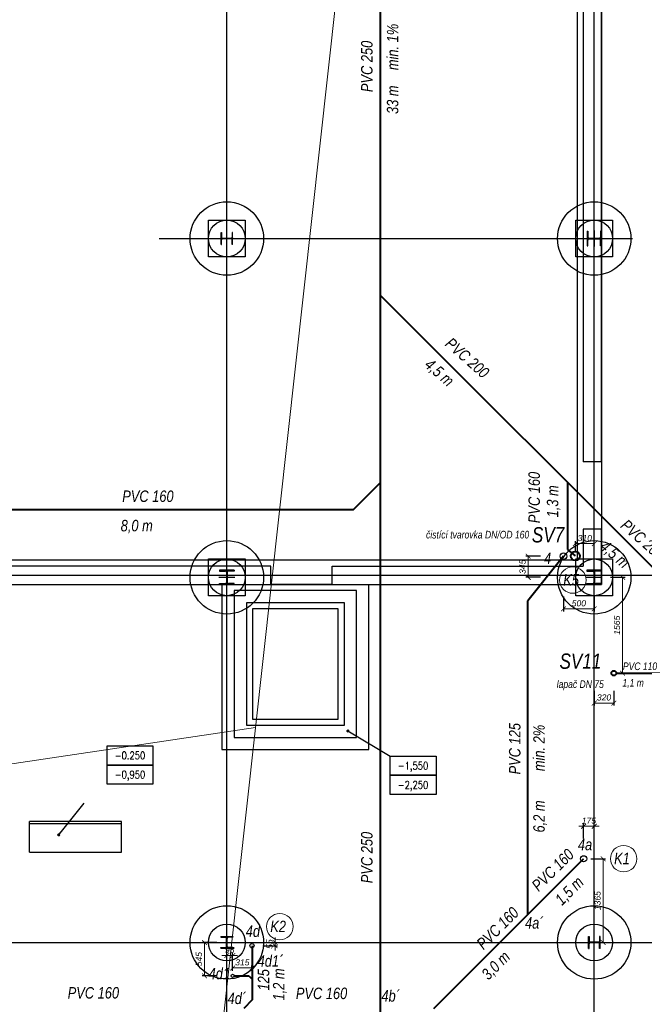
# Model space of a CAD drawing. Header units: millimetres. Extents: x 6435372 to 7248404, y 1559872 to 1886246.
# Tile 171 of 208: x 6902646 to 6912847, y 1828556 to 1844642. Entities that reach past the tile are written whole.
import ezdxf
from ezdxf.enums import TextEntityAlignment as Align

# ---------------------------------------------------------------- set-up
doc = ezdxf.new("R2010")
doc.units = ezdxf.units.MM
doc.linetypes.add('DASHED', pattern=[0.75, 0.5, -0.25])
for name, color, linetype, lineweight in [('CKKOTY_VYS', 3, 'Continuous', 25), ('OstKanDest', 32, '626B', 13), ('ZTI-DEŠŤOVÁ-KANALIZACE', 210, 'KANALIZACE', 40), ('ZTI-SPLAŠKOVÁ KANALIZACE', 80, 'Continuous', 30), ('ZTI-SVODY', 31, 'KANALIZACE', 40)]:
    doc.layers.add(name, color=color, linetype=linetype, lineweight=lineweight)
for name, color, linetype in [('matrice základy', 193, 'Continuous'), ('ZTI_KAN-POPIS', 7, 'Continuous'), ('ZTI_KAN_popis', 7, 'Continuous'), ('ZTI_POPIS', 7, 'Continuous')]:
    doc.layers.add(name, color=color, linetype=linetype)
doc.styles.add('INDRA', font='ariali.ttf')
doc.styles.get("Standard").update_dxf_attribs({"font": 'romans.shx'})
doc.linetypes.add('626B', pattern='A,5,-2,5,-5.5,[150,stn.shx,S=0.1,R=0,X=0,Y=0],-5.5,5,-2', length=30)
doc.linetypes.add('KANALIZACE', pattern='A,30,-3.5,["C",Standard,S=2.54,R=0,X=-3.81,Y=-1.27],-0.001', length=33.501)
doc.dimstyles.new('CADKON', dxfattribs={"dimscale": 100, "dimtxt": 2.2, "dimasz": 2.5, "dimexe": 1.8, "dimexo": 5, "dimgap": 0.6, "dimtad": 1, "dimrnd": 1, "dimtxsty": 'Standard', "dimblk1": 'OBLIQUE', "dimblk2": 'OBLIQUE', "dimsah": 1, "dimcen": 2.5, "dimadec": 1, "dimazin": 2, "dimtfac": 1, "dimtdec": 4, "dimtix": 1, "dimtmove": 2, "dimatfit": 3, "dimldrblk": 'OPEN30', "dimfxl": 5, "dimfxlon": 1, "dimtolj": 1, "dimarcsym": 0})
doc.dimstyles.new('INDRA', dxfattribs={"dimscale": 40, "dimtxt": 2.5, "dimasz": 2, "dimexe": 1, "dimexo": 2, "dimgap": 1, "dimtad": 1, "dimdec": 0, "dimrnd": 5, "dimzin": 4, "dimdsep": 46, "dimtxsty": 'INDRA', "dimblk": 'ARCHTICK', "dimcen": 0, "dimclrd": 256, "dimclre": 256, "dimclrt": 256, "dimadec": 0, "dimazin": 0, "dimtfac": 1, "dimtdec": 0, "dimtix": 1, "dimtmove": 0, "dimatfit": 3, "dimfxl": 5, "dimfxlon": 1, "dimtzin": 0, "dimlwd": 0, "dimlwe": 25, "dimarcsym": 0})

# ---------------------------------------------------------------- blocks, each defined once
blk = doc.blocks.new('_Oblique')
at = {"color": 0, "lineweight": -2}
blk.add_line((-0.5, -0.5), (0.5, 0.5), dxfattribs=at)
blk = doc.blocks.new('AB2DFOUND_HEAD')
blk.add_lwpolyline([(-3, 0), (-3, 2.5), (3, 2.5), (3, 0), (-3, 0)])
blk = doc.blocks.new('AB2DFOUND_FOOT')
blk.add_lwpolyline([(-3, -2.5), (-3, 0), (3, 0), (3, -2.5), (-3, -2.5)])
blk = doc.blocks.new('CK_S_EXT_HEAHEA240')
for p, q in [((-120, 115), (120, 115)), ((-120, 115), (-120, 103)), ((-120, 103), (-24.75, 103)), ((-3.75, -82), (-3.75, 82)), ((3.75, -82), (3.75, 82)), ((120, 103), (24.75, 103)), ((120, 115), (120, 103)), ((-120, -115), (-120, -103)), ((-120, -103), (-24.75, -103)), ((-120, -115), (120, -115)), ((120, -103), (24.75, -103)), ((120, -115), (120, -103))]:
    blk.add_line(p, q)
for centre, start, end in [((-24.75, 82), 0, 90), ((24.75, 82), 90, 180), ((-24.75, -82), 270, 0), ((24.75, -82), 180, 270)]:
    blk.add_arc(centre, 21, start, end)
blk = doc.blocks.new('CK_S_EXT_HEAHEA200')
for p, q in [((-100, 95), (100, 95)), ((-100, 95), (-100, 85)), ((-100, 85), (-21.25, 85)), ((-3.25, -67), (-3.25, 67)), ((3.25, -67), (3.25, 67)), ((100, 85), (21.25, 85)), ((100, 95), (100, 85)), ((-100, -95), (-100, -85)), ((-100, -85), (-21.25, -85)), ((-100, -95), (100, -95)), ((100, -85), (21.25, -85)), ((100, -95), (100, -85))]:
    blk.add_line(p, q)
for centre, start, end in [((-21.25, 67), 0, 90), ((21.25, 67), 90, 180), ((-21.25, -67), 270, 0), ((21.25, -67), 180, 270)]:
    blk.add_arc(centre, 18, start, end)
blk = doc.blocks.new('_ArchTick')
at = {"color": 0, "linetype": 'ByBlock', "const_width": 0.15}
blk.add_lwpolyline([(-0.5, -0.5), (0.5, 0.5)], dxfattribs=at)
blk = doc.blocks.new('*D1266')
at = {"layer": 'DEFPOINTS', "color": 0, "ltscale": 400, "transparency": 16777216}
for p in [(6911527, 1835877), (6910950, 1835532), (6911958, 1835532)]:
    blk.add_point(p, dxfattribs=at)
at = {"layer": 'ZTI_KAN_popis', "lineweight": 25, "ltscale": 400, "transparency": 16777216}
for p, q in [((6911150, 1835877), (6910910, 1835877)), ((6911150, 1835532), (6910910, 1835532))]:
    blk.add_line(p, q, dxfattribs=at)
at = {"layer": 'ZTI_KAN_popis', "lineweight": 0, "ltscale": 400, "transparency": 16777216}
blk.add_line((6910950, 1835877), (6910950, 1835532), dxfattribs=at)
at = {"layer": 'ZTI_KAN_popis', "lineweight": 0, "ltscale": 400, "transparency": 16777216, "xscale": 80, "yscale": 80, "zscale": 80}
for p, rotation in [((6910950, 1835877), 90), ((6910950, 1835532), 270)]:
    blk.add_blockref('_ArchTick', p, dxfattribs=dict(at, rotation=rotation))
at = {"layer": 'ZTI_KAN_popis', "ltscale": 400, "transparency": 16777216, "insert": (6910859, 1835704), "char_height": 100, "attachment_point": 5, "rotation": 90, "style": 'INDRA'}
blk.add_mtext('345', dxfattribs=at)
blk = doc.blocks.new('*D1267')
at = {"layer": 'DEFPOINTS', "color": 0, "ltscale": 400, "transparency": 16777216}
for p in [(6911527, 1835877), (6912029, 1835877), (6912029, 1835016)]:
    blk.add_point(p, dxfattribs=at)
at = {"layer": 'ZTI_KAN_popis', "lineweight": 25, "ltscale": 400, "transparency": 16777216}
for p, q in [((6911527, 1835216), (6911527, 1834976)), ((6912029, 1835216), (6912029, 1834976))]:
    blk.add_line(p, q, dxfattribs=at)
at = {"layer": 'ZTI_KAN_popis', "lineweight": 0, "ltscale": 400, "transparency": 16777216}
blk.add_line((6911527, 1835016), (6912029, 1835016), dxfattribs=at)
at = {"layer": 'ZTI_KAN_popis', "lineweight": 0, "ltscale": 400, "transparency": 16777216, "xscale": 80, "yscale": 80, "zscale": 80, "rotation": 180}
blk.add_blockref('_ArchTick', (6911527, 1835016), dxfattribs=at)
at = {"layer": 'ZTI_KAN_popis', "lineweight": 0, "ltscale": 400, "transparency": 16777216, "xscale": 80, "yscale": 80, "zscale": 80}
blk.add_blockref('_ArchTick', (6912029, 1835016), dxfattribs=at)
at = {"layer": 'ZTI_KAN_popis', "ltscale": 400, "transparency": 16777216, "insert": (6911778, 1835107), "char_height": 100, "attachment_point": 5, "style": 'INDRA'}
blk.add_mtext('500', dxfattribs=at)
blk = doc.blocks.new('*D1268')
at = {"layer": 'DEFPOINTS', "color": 0, "ltscale": 400, "transparency": 16777216}
for p in [(6912029, 1836082), (6911721, 1835881), (6912029, 1835881)]:
    blk.add_point(p, dxfattribs=at)
at = {"layer": 'ZTI_KAN_popis', "lineweight": 25, "ltscale": 400, "transparency": 16777216}
for p, q in [((6911721, 1835961), (6911721, 1836122)), ((6912029, 1835961), (6912029, 1836122))]:
    blk.add_line(p, q, dxfattribs=at)
at = {"layer": 'ZTI_KAN_popis', "lineweight": 0, "ltscale": 400, "transparency": 16777216}
blk.add_line((6911721, 1836082), (6912029, 1836082), dxfattribs=at)
at = {"layer": 'ZTI_KAN_popis', "lineweight": 0, "ltscale": 400, "transparency": 16777216, "xscale": 80, "yscale": 80, "zscale": 80, "rotation": 180}
blk.add_blockref('_ArchTick', (6911721, 1836082), dxfattribs=at)
at = {"layer": 'ZTI_KAN_popis', "lineweight": 0, "ltscale": 400, "transparency": 16777216, "xscale": 80, "yscale": 80, "zscale": 80}
blk.add_blockref('_ArchTick', (6912029, 1836082), dxfattribs=at)
at = {"layer": 'ZTI_KAN_popis', "ltscale": 400, "transparency": 16777216, "insert": (6911875, 1836173), "char_height": 100, "attachment_point": 5, "style": 'INDRA'}
blk.add_mtext('310', dxfattribs=at)
blk = doc.blocks.new('*D1269')
at = {"layer": 'DEFPOINTS', "color": 0, "ltscale": 400, "transparency": 16777216}
for p in [(6911855, 1830933), (6911855, 1829567), (6912174, 1829567)]:
    blk.add_point(p, dxfattribs=at)
at = {"layer": 'ZTI_KAN_popis', "lineweight": 25, "ltscale": 400, "transparency": 16777216}
for p, q in [((6911974, 1830933), (6912214, 1830933)), ((6911974, 1829567), (6912214, 1829567))]:
    blk.add_line(p, q, dxfattribs=at)
at = {"layer": 'ZTI_KAN_popis', "lineweight": 0, "ltscale": 400, "transparency": 16777216}
blk.add_line((6912174, 1830933), (6912174, 1829567), dxfattribs=at)
at = {"layer": 'ZTI_KAN_popis', "lineweight": 0, "ltscale": 400, "transparency": 16777216, "xscale": 80, "yscale": 80, "zscale": 80}
for p, rotation in [((6912174, 1830933), 90), ((6912174, 1829567), 270)]:
    blk.add_blockref('_ArchTick', p, dxfattribs=dict(at, rotation=rotation))
at = {"layer": 'ZTI_KAN_popis', "ltscale": 400, "transparency": 16777216, "insert": (6912083, 1830250), "char_height": 100, "attachment_point": 5, "rotation": 90, "style": 'INDRA'}
blk.add_mtext('1365', dxfattribs=at)
blk = doc.blocks.new('*D1270')
at = {"layer": 'DEFPOINTS', "color": 0, "ltscale": 400, "transparency": 16777216}
for p in [(6912029, 1831465), (6911855, 1830933), (6912029, 1830933)]:
    blk.add_point(p, dxfattribs=at)
at = {"layer": 'ZTI_KAN_popis', "lineweight": 0, "ltscale": 400, "transparency": 16777216}
for p, q in [((6911855, 1831465), (6911775, 1831465)), ((6911855, 1831465), (6912029, 1831465)), ((6912029, 1831465), (6912109, 1831465))]:
    blk.add_line(p, q, dxfattribs=at)
at = {"layer": 'ZTI_KAN_popis', "lineweight": 25, "ltscale": 400, "transparency": 16777216}
for p, q in [((6911855, 1831265), (6911855, 1831505)), ((6912029, 1831265), (6912029, 1831505))]:
    blk.add_line(p, q, dxfattribs=at)
at = {"layer": 'ZTI_KAN_popis', "lineweight": 0, "ltscale": 400, "transparency": 16777216, "xscale": 80, "yscale": 80, "zscale": 80}
blk.add_blockref('_ArchTick', (6911855, 1831465), dxfattribs=at)
at = {"layer": 'ZTI_KAN_popis', "lineweight": 0, "ltscale": 400, "transparency": 16777216, "xscale": 80, "yscale": 80, "zscale": 80, "rotation": 180}
blk.add_blockref('_ArchTick', (6912029, 1831465), dxfattribs=at)
at = {"layer": 'ZTI_KAN_popis', "ltscale": 400, "transparency": 16777216, "insert": (6911942, 1831556), "char_height": 100, "attachment_point": 5, "style": 'INDRA'}
blk.add_mtext('175', dxfattribs=at)
blk = doc.blocks.new('*D1275')
at = {"layer": 'DEFPOINTS', "color": 0, "ltscale": 400, "transparency": 16777216}
for p in [(6906440, 1829567), (6906440, 1829514), (6906816, 1829567)]:
    blk.add_point(p, dxfattribs=at)
at = {"layer": 'ZTI_KAN_popis', "lineweight": 0, "ltscale": 400, "transparency": 16777216}
for p, q in [((6906816, 1829567), (6906816, 1829647)), ((6906816, 1829514), (6906816, 1829567)), ((6906816, 1829514), (6906816, 1829434))]:
    blk.add_line(p, q, dxfattribs=at)
at = {"layer": 'ZTI_KAN_popis', "lineweight": 25, "ltscale": 400, "transparency": 16777216}
for p, q in [((6906616, 1829567), (6906856, 1829567)), ((6906616, 1829514), (6906856, 1829514))]:
    blk.add_line(p, q, dxfattribs=at)
at = {"layer": 'ZTI_KAN_popis', "lineweight": 0, "ltscale": 400, "transparency": 16777216, "xscale": 80, "yscale": 80, "zscale": 80}
for p, rotation in [((6906816, 1829567), 270), ((6906816, 1829514), 90)]:
    blk.add_blockref('_ArchTick', p, dxfattribs=dict(at, rotation=rotation))
at = {"layer": 'ZTI_KAN_popis', "ltscale": 400, "transparency": 16777216, "insert": (6906725, 1829540), "char_height": 100, "attachment_point": 5, "rotation": 90, "style": 'INDRA'}
blk.add_mtext('55', dxfattribs=at)
blk = doc.blocks.new('*D1276')
at = {"layer": 'DEFPOINTS', "color": 0, "ltscale": 400, "transparency": 16777216}
for p in [(6905664, 1829567), (6906169, 1829567), (6906124, 1829021)]:
    blk.add_point(p, dxfattribs=at)
at = {"layer": 'ZTI_KAN_popis', "lineweight": 25, "ltscale": 400, "transparency": 16777216}
for p, q in [((6905864, 1829567), (6905624, 1829567)), ((6905864, 1829021), (6905624, 1829021))]:
    blk.add_line(p, q, dxfattribs=at)
at = {"layer": 'ZTI_KAN_popis', "lineweight": 0, "ltscale": 400, "transparency": 16777216}
blk.add_line((6905664, 1829021), (6905664, 1829567), dxfattribs=at)
at = {"layer": 'ZTI_KAN_popis', "lineweight": 0, "ltscale": 400, "transparency": 16777216, "xscale": 80, "yscale": 80, "zscale": 80}
for p, rotation in [((6905664, 1829567), 90), ((6905664, 1829021), 270)]:
    blk.add_blockref('_ArchTick', p, dxfattribs=dict(at, rotation=rotation))
at = {"layer": 'ZTI_KAN_popis', "ltscale": 400, "transparency": 16777216, "insert": (6905573, 1829294), "char_height": 100, "attachment_point": 5, "rotation": 90, "style": 'INDRA'}
blk.add_mtext('545', dxfattribs=at)
blk = doc.blocks.new('*D1277')
at = {"layer": 'DEFPOINTS', "color": 0, "ltscale": 400, "transparency": 16777216}
for p in [(6906124, 1829353), (6906029, 1829222), (6906124, 1829021)]:
    blk.add_point(p, dxfattribs=at)
at = {"layer": 'ZTI_KAN_popis', "lineweight": 0, "ltscale": 400, "transparency": 16777216}
for p, q in [((6906029, 1829353), (6905949, 1829353)), ((6906029, 1829353), (6906124, 1829353)), ((6906124, 1829353), (6906204, 1829353))]:
    blk.add_line(p, q, dxfattribs=at)
at = {"layer": 'ZTI_KAN_popis', "lineweight": 25, "ltscale": 400, "transparency": 16777216}
for p, q in [((6906029, 1829302), (6906029, 1829393)), ((6906124, 1829153), (6906124, 1829393))]:
    blk.add_line(p, q, dxfattribs=at)
at = {"layer": 'ZTI_KAN_popis', "lineweight": 0, "ltscale": 400, "transparency": 16777216, "xscale": 80, "yscale": 80, "zscale": 80}
blk.add_blockref('_ArchTick', (6906029, 1829353), dxfattribs=at)
at = {"layer": 'ZTI_KAN_popis', "lineweight": 0, "ltscale": 400, "transparency": 16777216, "xscale": 80, "yscale": 80, "zscale": 80, "rotation": 180}
blk.add_blockref('_ArchTick', (6906124, 1829353), dxfattribs=at)
at = {"layer": 'ZTI_KAN_popis', "ltscale": 400, "transparency": 16777216, "insert": (6906076, 1829444), "char_height": 100, "attachment_point": 5, "style": 'INDRA'}
blk.add_mtext('95', dxfattribs=at)
blk = doc.blocks.new('*D1278')
at = {"layer": 'DEFPOINTS', "color": 0, "ltscale": 400, "transparency": 16777216}
for p in [(6906440, 1829150), (6906124, 1829021), (6906440, 1829021)]:
    blk.add_point(p, dxfattribs=at)
at = {"layer": 'ZTI_KAN_popis', "lineweight": 25, "ltscale": 400, "transparency": 16777216}
for p, q in [((6906124, 1829101), (6906124, 1829190)), ((6906440, 1829101), (6906440, 1829190))]:
    blk.add_line(p, q, dxfattribs=at)
at = {"layer": 'ZTI_KAN_popis', "lineweight": 0, "ltscale": 400, "transparency": 16777216}
blk.add_line((6906124, 1829150), (6906440, 1829150), dxfattribs=at)
at = {"layer": 'ZTI_KAN_popis', "lineweight": 0, "ltscale": 400, "transparency": 16777216, "xscale": 80, "yscale": 80, "zscale": 80, "rotation": 180}
blk.add_blockref('_ArchTick', (6906124, 1829150), dxfattribs=at)
at = {"layer": 'ZTI_KAN_popis', "lineweight": 0, "ltscale": 400, "transparency": 16777216, "xscale": 80, "yscale": 80, "zscale": 80}
blk.add_blockref('_ArchTick', (6906440, 1829150), dxfattribs=at)
at = {"layer": 'ZTI_KAN_popis', "ltscale": 400, "transparency": 16777216, "insert": (6906282, 1829241), "char_height": 100, "attachment_point": 5, "style": 'INDRA'}
blk.add_mtext('315', dxfattribs=at)
blk = doc.blocks.new('*D1279')
at = {"layer": 'DEFPOINTS', "color": 0, "ltscale": 400, "transparency": 16777216}
for p in [(6912111, 1835532), (6912492, 1835532), (6912349, 1833967)]:
    blk.add_point(p, dxfattribs=at)
at = {"layer": 'ZTI_KAN_popis', "lineweight": 25, "ltscale": 400, "transparency": 16777216}
for p, q in [((6912292, 1835532), (6912532, 1835532)), ((6912429, 1833967), (6912532, 1833967))]:
    blk.add_line(p, q, dxfattribs=at)
at = {"layer": 'ZTI_KAN_popis', "lineweight": 0, "ltscale": 400, "transparency": 16777216}
blk.add_line((6912492, 1833967), (6912492, 1835532), dxfattribs=at)
at = {"layer": 'ZTI_KAN_popis', "lineweight": 0, "ltscale": 400, "transparency": 16777216, "xscale": 80, "yscale": 80, "zscale": 80}
for p, rotation in [((6912492, 1835532), 90), ((6912492, 1833967), 270)]:
    blk.add_blockref('_ArchTick', p, dxfattribs=dict(at, rotation=rotation))
at = {"layer": 'ZTI_KAN_popis', "ltscale": 400, "transparency": 16777216, "insert": (6912401, 1834749), "char_height": 100, "attachment_point": 5, "rotation": 90, "style": 'INDRA'}
blk.add_mtext('1565', dxfattribs=at)
blk = doc.blocks.new('*D1280')
at = {"layer": 'DEFPOINTS', "color": 0, "ltscale": 400, "transparency": 16777216}
for p in [(6912029, 1833967), (6912349, 1833967), (6912029, 1833477)]:
    blk.add_point(p, dxfattribs=at)
at = {"layer": 'ZTI_KAN_popis', "lineweight": 25, "ltscale": 400, "transparency": 16777216}
for p, q in [((6912029, 1833677), (6912029, 1833437)), ((6912349, 1833677), (6912349, 1833437))]:
    blk.add_line(p, q, dxfattribs=at)
at = {"layer": 'ZTI_KAN_popis', "lineweight": 0, "ltscale": 400, "transparency": 16777216}
blk.add_line((6912349, 1833477), (6912029, 1833477), dxfattribs=at)
at = {"layer": 'ZTI_KAN_popis', "lineweight": 0, "ltscale": 400, "transparency": 16777216, "xscale": 80, "yscale": 80, "zscale": 80, "rotation": 180}
blk.add_blockref('_ArchTick', (6912029, 1833477), dxfattribs=at)
at = {"layer": 'ZTI_KAN_popis', "lineweight": 0, "ltscale": 400, "transparency": 16777216, "xscale": 80, "yscale": 80, "zscale": 80}
blk.add_blockref('_ArchTick', (6912349, 1833477), dxfattribs=at)
at = {"layer": 'ZTI_KAN_popis', "ltscale": 400, "transparency": 16777216, "insert": (6912189, 1833569), "char_height": 100, "attachment_point": 5, "style": 'INDRA'}
blk.add_mtext('320', dxfattribs=at)

msp = doc.modelspace()

# ---------------------------------------------------------------- linework, layer by layer
at = {"layer": 'matrice základy'}
for p, q in [((6906028.8, 1822630.9), (6906028.8, 1858566.8)), ((6912028.8, 1822630.9), (6912028.8, 1858566.8)), ((6912148.8, 1838016.8), (6912148.8, 1857716.8)), ((6912148.8, 1857716.8), (6912148.8, 1835416.8)), ((6911748.8, 1857316.8), (6911748.8, 1835816.8)), ((6911848.8, 1857416.8), (6911848.8, 1837416.8)), ((6906028.8, 1840956.8), (6906028.8, 1841176.8)), ((6912028.8, 1841196.8), (6912028.8, 1840936.8)), ((6904926.5, 1841066.8), (6912651.8, 1841066.8)), ((6906133.8, 1841066.8), (6905923.8, 1841066.8)), ((6911903.8, 1841066.8), (6912153.8, 1841066.8)), ((6912148.8, 1837916.8), (6912148.8, 1838016.8)), ((6912148.8, 1837416.8), (6912148.8, 1837916.8)), ((6912148.8, 1837416.8), (6911848.8, 1837416.8)), ((6912148.8, 1836316.8), (6911848.8, 1836316.8)), ((6911848.8, 1836316.8), (6911848.8, 1835716.8)), ((6912148.8, 1835416.8), (6912148.8, 1836316.8)), ((6906748.8, 1835716.8), (6870208.8, 1835716.8)), ((6870308.8, 1835816.8), (6911748.8, 1835816.8)), ((6906748.8, 1835416.8), (6906748.8, 1835716.8)), ((6907748.8, 1835716.8), (6911848.8, 1835716.8)), ((6907748.8, 1835416.8), (6907748.8, 1835716.8)), ((6866299.4, 1835566.8), (6913028.8, 1835566.8)), ((6906028.8, 1835656.8), (6906028.8, 1835406.8)), ((6912028.8, 1835656.8), (6912028.8, 1835406.8)), ((6869908.8, 1835416.8), (6906748.8, 1835416.8)), ((6869908.8, 1835416.8), (6912148.8, 1835416.8)), ((6906158.8, 1835531.8), (6905898.8, 1835531.8)), ((6905948.8, 1835416.8), (6905948.8, 1832716.8)), ((6907748.8, 1835416.8), (6906748.8, 1835416.8)), ((6907748.8, 1835416.8), (6908148.8, 1835416.8)), ((6908348.8, 1835416.8), (6912148.8, 1835416.8)), ((6908348.8, 1832716.8), (6908348.8, 1835416.8)), ((6912158.8, 1835531.8), (6911898.8, 1835531.8)), ((6906148.8, 1835316.8), (6906148.8, 1832916.8)), ((6908148.8, 1835316.8), (6906148.8, 1835316.8)), ((6908148.8, 1832916.8), (6908148.8, 1835316.8)), ((6906348.8, 1835116.8), (6906348.8, 1833116.8)), ((6907948.8, 1835116.8), (6906348.8, 1835116.8)), ((6907948.8, 1833116.8), (6907948.8, 1835116.8)), ((6906448.8, 1835016.8), (6906448.8, 1833216.8)), ((6907848.8, 1835016.8), (6906448.8, 1835016.8)), ((6907848.8, 1833216.8), (6907848.8, 1835016.8)), ((6906448.8, 1833216.8), (6907848.8, 1833216.8)), ((6906348.8, 1833116.8), (6907948.8, 1833116.8)), ((6906148.8, 1832916.8), (6908148.8, 1832916.8)), ((6905948.8, 1832716.8), (6908348.8, 1832716.8)), ((6902808.8, 1831041.8), (6902808.8, 1831541.8)), ((6904308.8, 1831541.8), (6902808.8, 1831541.8)), ((6904308.8, 1831041.8), (6904308.8, 1831541.8)), ((6902808.8, 1831511.8), (6904308.8, 1831511.8)), ((6902808.8, 1831041.8), (6904308.8, 1831041.8)), ((6906028.8, 1829461.8), (6906028.8, 1829671.8)), ((6912028.8, 1829456.8), (6912028.8, 1829676.8)), ((6891855.2, 1829566.8), (6913028.8, 1829566.8)), ((6905918.8, 1829566.8), (6906138.8, 1829566.8)), ((6912133.8, 1829566.8), (6911923.8, 1829566.8))]:
    msp.add_line(p, q, dxfattribs=at)
at = {"layer": 'matrice základy', "color": 0, "linetype": 'Continuous'}
for p, q in [((6908148.8, 1835416.8), (6908348.8, 1835416.8)), ((6906048.8, 1829471.8), (6906148.8, 1829471.8))]:
    msp.add_line(p, q, dxfattribs=at)
at = {"layer": 'matrice základy'}
for points in [[(6905728.8, 1841366.8), (6906328.8, 1841366.8), (6906328.8, 1840766.8), (6905728.8, 1840766.8)], [(6911728.8, 1841366.8), (6912328.8, 1841366.8), (6912328.8, 1840766.8), (6911728.8, 1840766.8)], [(6905728.8, 1835831.8), (6906328.8, 1835831.8), (6906328.8, 1835231.8), (6905728.8, 1835231.8)], [(6911728.8, 1835831.8), (6912328.8, 1835831.8), (6912328.8, 1835231.8), (6911728.8, 1835231.8)]]:
    msp.add_lwpolyline(points, close=True, dxfattribs=at)
for centre, radius in [((6906028.8, 1841066.8), 600), ((6912028.8, 1841066.8), 600), ((6906028.8, 1841066.8), 300), ((6912028.8, 1841066.8), 300), ((6906028.8, 1835531.8), 600), ((6912028.8, 1835531.8), 600), ((6906028.8, 1835531.8), 300), ((6912028.8, 1835531.8), 300), ((6906028.8, 1829566.8), 600), ((6912028.8, 1829566.8), 600), ((6906028.8, 1829566.8), 300), ((6912028.8, 1829566.8), 300)]:
    msp.add_circle(centre, radius, dxfattribs=at)
at = {"layer": 'OstKanDest', "ltscale": 25}
for p, q in [((6904583.5, 1815750.7), (6910801.6, 1871992)), ((6880226.9, 1829169.5), (6906499.3, 1833078.4))]:
    msp.add_line(p, q, dxfattribs=at)
at = {"layer": 'ZTI-DEŠŤOVÁ-KANALIZACE', "ltscale": 50}
for p, q in [((6908533.5, 1859016.8), (6908533.5, 1824657.2)), ((6908533.5, 1840142.7), (6913277.4, 1835398.9)), ((6908091.4, 1836635.2), (6908533.5, 1837077.3)), ((6908091.4, 1836635.2), (6902466.1, 1836635.2))]:
    msp.add_line(p, q, dxfattribs=at)
at = {"layer": 'ZTI-DEŠŤOVÁ-KANALIZACE', "ltscale": 400}
for p, q in [((6911596.5, 1835983.9), (6911596.5, 1837079.8)), ((6911720.7, 1835881.3), (6911596.5, 1835983.9)), ((6912388.8, 1833966.8), (6913184.8, 1833966.8))]:
    msp.add_line(p, q, dxfattribs=at)
for centre, radius in [((6911720.7, 1835881.3), 75), ((6912348.8, 1833966.8), 40)]:
    msp.add_circle(centre, radius, dxfattribs=at)
at = {"layer": 'ZTI-SPLAŠKOVÁ KANALIZACE', "ltscale": 400}
for centre, radius in [((6911526.9, 1835876.6), 55), ((6911855.4, 1830933.3), 50), ((6906440.2, 1829513.6), 35), ((6906440.4, 1829513.8), 35), ((6906123.8, 1829021.2), 25)]:
    msp.add_circle(centre, radius, dxfattribs=at)
at = {"layer": 'ZTI-SPLAŠKOVÁ KANALIZACE', "lineweight": 18, "ltscale": 400}
for centre in [(6911679.3, 1835487.6), (6912509.3, 1830935.4), (6906894.3, 1829824.8)]:
    msp.add_circle(centre, 216.2, dxfattribs=at)
at = {"layer": 'ZTI-SVODY', "ltscale": 50}
for p, q in [((6911526.9, 1835876.6), (6910947.2, 1835147.8)), ((6910947.2, 1830025.1), (6910947.2, 1835147.8)), ((6909408.4, 1828486.3), (6911855.4, 1830933.3)), ((6906440.2, 1829513.6), (6906440.2, 1828628.1)), ((6906148.8, 1829021.2), (6906389.5, 1829021.2)), ((6906389.5, 1829021.2), (6906440.2, 1828965.1)), ((6906440.2, 1828628.1), (6906308.2, 1828486.3))]:
    msp.add_line(p, q, dxfattribs=at)
at = {"layer": 'ZTI_KAN-POPIS', "ltscale": 400}
msp.add_line((6911855.4, 1830933.3), (6911494.3, 1830572.2), dxfattribs=at)

# ---------------------------------------------------------------- block references
at = {"layer": 'matrice základy'}
for name, p, rotation in [('CK_S_EXT_HEAHEA240', (6912028.8, 1841066.8), 270), ('CK_S_EXT_HEAHEA200', (6906028.8, 1841066.8), 90), ('CK_S_EXT_HEAHEA240', (6906028.8, 1835531.8), 180), ('CK_S_EXT_HEAHEA240', (6912028.8, 1835531.8), 180), ('CK_S_EXT_HEAHEA200', (6912028.8, 1829566.8), 90)]:
    msp.add_blockref(name, p, dxfattribs=dict(at, rotation=rotation))
ref = msp.add_blockref('AB2DFOUND_HEAD', (6904447.8, 1832465), dxfattribs=dict(at, xscale=125, yscale=125, zscale=125))
ref.add_attrib('HEIGHT', '-0.250', dxfattribs={"layer": 'CKKOTY_VYS', "height": 125, "width": 0.8}).set_placement((6904447.8, 1832621.3), align=Align.MIDDLE_CENTER)
ref = msp.add_blockref('AB2DFOUND_HEAD', (6909070.5, 1832297.5), dxfattribs=dict(at, xscale=125, yscale=125, zscale=125))
ref.add_attrib('HEIGHT', '-1,550', dxfattribs={"layer": 'CKKOTY_VYS', "height": 125, "width": 0.8}).set_placement((6909070.5, 1832453.7), align=Align.MIDDLE_CENTER)
ref = msp.add_blockref('AB2DFOUND_FOOT', (6904447.8, 1832465), dxfattribs=dict(at, xscale=125, yscale=125, zscale=125))
ref.add_attrib('HEIGHT', '-0,950', dxfattribs={"layer": 'CKKOTY_VYS', "height": 125, "width": 0.8}).set_placement((6904447.8, 1832308.8), align=Align.MIDDLE_CENTER)
ref = msp.add_blockref('AB2DFOUND_FOOT', (6909070.5, 1832297.5), dxfattribs=dict(at, xscale=125, yscale=125, zscale=125))
ref.add_attrib('HEIGHT', '-2,250', dxfattribs={"layer": 'CKKOTY_VYS', "height": 125, "width": 0.8}).set_placement((6909070.5, 1832141.2), align=Align.MIDDLE_CENTER)
msp.add_blockref('CK_S_EXT_HEAHEA200', (6906028.8, 1829566.8), dxfattribs=at)

# ---------------------------------------------------------------- texts
at = {"layer": 'ZTI-DEŠŤOVÁ-KANALIZACE', "ltscale": 400, "style": 'INDRA', "width": 0.8}
for s, p in [('SV7', (6911010.3, 1836101.7)), ('SV11', (6911461.8, 1834037.3))]:
    msp.add_text(s, height=250, dxfattribs=at).set_placement(p)
at = {"layer": 'ZTI-SPLAŠKOVÁ KANALIZACE', "linetype": 'DASHED', "ltscale": 400, "style": 'INDRA', "width": 0.8}
for s, p in [('K5', (6911523.5, 1835397.7)), ('K1', (6912353.6, 1830845.4)), ('K2', (6906738.5, 1829734.9))]:
    msp.add_text(s, height=187.5, dxfattribs=at).set_placement(p)
at = {"layer": 'ZTI-SVODY', "ltscale": 50, "style": 'INDRA', "width": 0.8}
for s, p in [('4', (6911209.1, 1835748.8)), ('4a', (6911762.7, 1831072.8)), ('4a´', (6910898.7, 1829792.5)), ('4d', (6906338, 1829657.5)), ('4d1´', (6906531.9, 1829170.3)), ('4d1', (6905731.9, 1828964.4)), ('4b´', (6908553.8, 1828600.4)), ('4d´', (6906041.7, 1828560.5))]:
    msp.add_text(s, height=187.5, dxfattribs=at).set_placement(p)
at = {"layer": 'ZTI_KAN-POPIS', "ltscale": 400, "style": 'INDRA', "width": 0.8}
for s, rotation, p in [('min. 1%%%', 90, (6908829.9, 1843817.8)), ('PVC 250', 90, (6908409, 1843459.5)), ('33 m', 90, (6908829.9, 1843101.2)), ('4,5 m', 318.64502, (6909243.1, 1838981.3)), ('PVC 160', 90, (6911141.8, 1836416.6)), ('1,3 m', 90, (6911442.8, 1836511.1)), ('4,5 m', 318.64502, (6912108.1, 1836010.9)), ('min. 2%%%', 90, (6911220.9, 1832365.5)), ('PVC 125', 90, (6910824.4, 1832311.9)), ('6,2 m', 90, (6911220.9, 1831363.3)), ('PVC 250', 90, (6908409, 1830534.7)), ('1,5 m', 45, (6911501.9, 1830160.7)), ('PVC 160', 45, (6910220.8, 1829437.9)), ('3,0 m', 45, (6910300.9, 1828941.8)), ('125', 90, (6906722, 1828781.4)), ('1,2 m', 90, (6906969.8, 1828618.5))]:
    msp.add_text(s, height=187.5, rotation=rotation, dxfattribs=at).set_placement(p)
for s, p in [('PVC 160', (6904321.1, 1836763.1)), ('8,0 m', (6904295.8, 1836283)), ('PVC 160', (6903430.4, 1828650.1)), ('PVC 160', (6907156.8, 1828641.2))]:
    msp.add_text(s, height=187.5, dxfattribs=at).set_placement(p)
at = {"layer": 'ZTI_KAN_popis', "ltscale": 400, "style": 'INDRA', "width": 0.8}
for s, rotation, p in [('PVC 200', 318.64502, (6909579.2, 1839324.9)), ('PVC 200', 318.64502, (6912444.3, 1836354.5)), ('PVC 160', 45, (6911121.4, 1830388.9))]:
    msp.add_text(s, height=187.5, rotation=rotation, dxfattribs=at).set_placement(p)
at = {"layer": 'ZTI_POPIS', "linetype": 'Continuous', "style": 'INDRA', "width": 0.8}
for s, p in [('čistící tvarovka DN/OD 160', (6909282.2, 1836166.7)), ('PVC 110', (6912497.2, 1834016.8)), ('lapač DN 75', (6911416.5, 1833724.1)), ('1,1 m', (6912490, 1833746.1))]:
    msp.add_text(s, height=125, dxfattribs=at).set_placement(p)

# ---------------------------------------------------------------- dimensions: what is measured, and where the dimension line sits
at = {"layer": 'ZTI_KAN_popis', "ltscale": 400}
for base, p1, p2, picture, middle in [((6912028.8, 1836081.9), (6911720.7, 1835881.3), (6912028.8, 1835881.3), '*D1268', (6911874.8, 1836173)), ((6912028.8, 1835015.7), (6911526.9, 1835876.6), (6912028.8, 1835876.6), '*D1267', (6911777.9, 1835106.7)), ((6912028.8, 1833477.5), (6912348.8, 1833966.8), (6912028.8, 1833966.8), '*D1280', (6912188.8, 1833568.6)), ((6912028.8, 1831465.2), (6911855.4, 1830933.3), (6912028.8, 1830933.3), '*D1270', (6911942.1, 1831556.2)), ((6906123.8, 1829352.5), (6906028.8, 1829221.8), (6906123.8, 1829021.2), '*D1277', (6906076.3, 1829443.6)), ((6906440.2, 1829150.2), (6906123.8, 1829021.2), (6906440.2, 1829021.2), '*D1278', (6906282, 1829241.3))]:
    dim = msp.add_linear_dim(base=base, p1=p1, p2=p2, dimstyle='INDRA', dxfattribs=at)
    dim.commit()
    dim.dimension.update_dxf_attribs({"geometry": picture, "text_midpoint": middle})
for base, p1, p2, picture, middle in [((6910950.2, 1835531.8), (6911526.9, 1835876.6), (6911957.7, 1835531.8), '*D1266', (6910859.2, 1835704.2)), ((6912492.5, 1835531.8), (6912348.8, 1833966.8), (6912110.8, 1835531.8), '*D1279', (6912401.4, 1834749.3)), ((6912173.7471, 1829566.7788), (6911855.368, 1830933.276), (6911855.368, 1829566.7788), '*D1269', (6912082.6898, 1830250.0274)), ((6905664.2, 1829566.8), (6906123.8, 1829021.2), (6906169.5, 1829566.8), '*D1276', (6905573.3, 1829294)), ((6906816.2, 1829566.8), (6906440.2, 1829513.6), (6906440.2, 1829566.8), '*D1275', (6906725.4, 1829540.2))]:
    dim = msp.add_linear_dim(base=base, p1=p1, p2=p2, angle=90, dimstyle='INDRA', dxfattribs=at)
    dim.commit()
    dim.dimension.update_dxf_attribs({"geometry": picture, "text_midpoint": middle})

# ---------------------------------------------------------------- leaders
at = {"layer": 'matrice základy'}
for points in [[(6908005.9, 1833021.5), (6908695.5, 1832610)], [(6903282.9, 1831324.2), (6903697.8, 1831840)]]:
    msp.add_leader(points, dimstyle='CADKON', override={"dimscale": 50, "dimasz": 1, "dimldrblk": 'Dot'}, dxfattribs=at)

doc.saveas('drawing.dxf')
